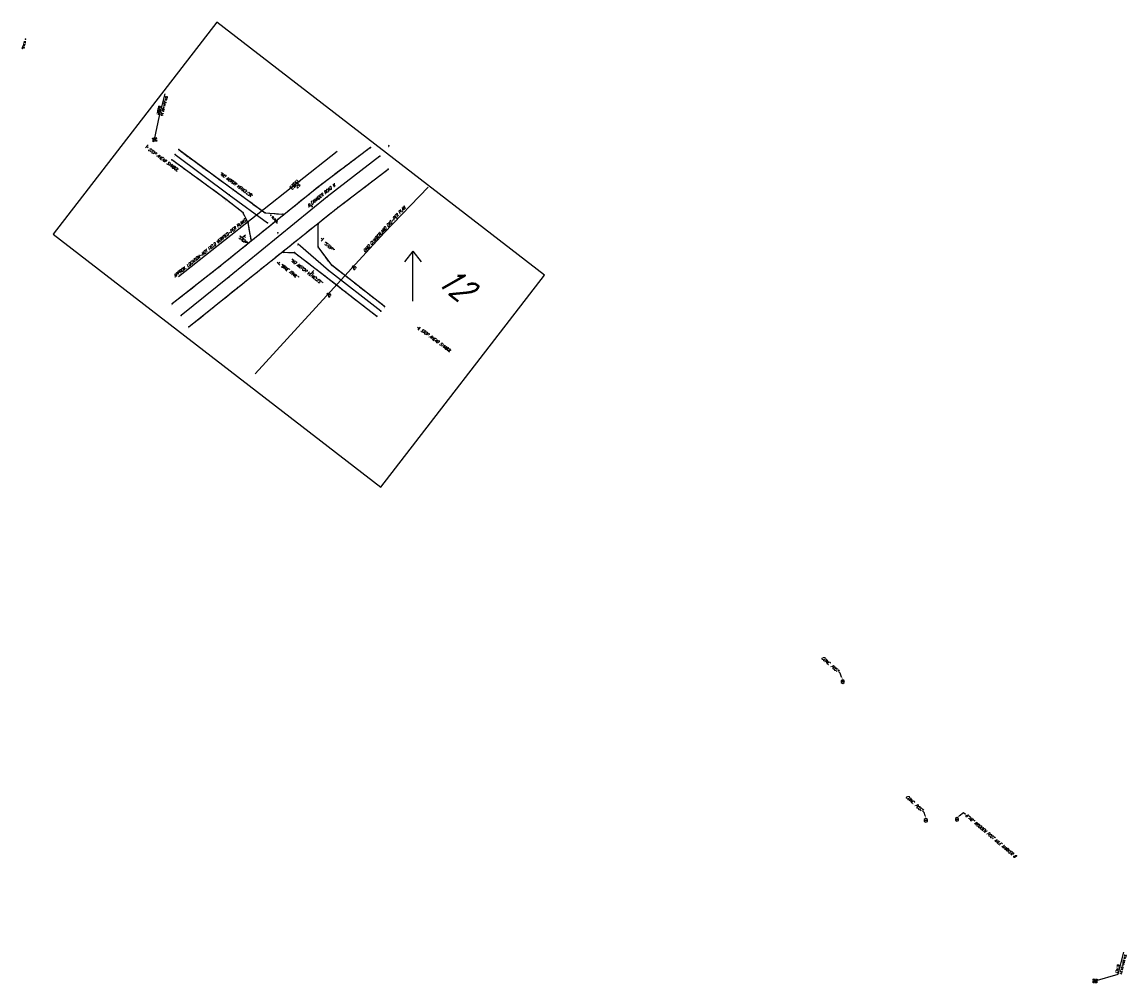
# Model space of a CAD drawing. Extents: x 0 to 213038, y 0 to 462006.
# Tile 39 of 106: x 178560 to 179466, y 415988 to 416777. Entities that reach past the tile are written whole.
import ezdxf
from ezdxf import colors
from ezdxf.entities.mleader import LeaderData, LeaderLine
from ezdxf.enums import TextEntityAlignment as Align
from ezdxf.math import Vec2, Vec3

# ---------------------------------------------------------------- set-up
doc = ezdxf.new("R2010")
doc.units = 0
doc.header["$LTSCALE"] = 20
doc.header["$MEASUREMENT"] = 0
doc.linetypes.add('PV_X_EP', pattern=[0.27, 0.22, -0.05])
doc.layers.get('0').update_dxf_attribs({"linetype": 'CONTINUOUS'})
for name, color, linetype in [('DT_X_BREAK_LINE', 4, 'CONTINUOUS'), ('DV_X_TEXT', 2, 'CONTINUOUS'), ('OFFSTA_LEAD', 7, 'CONTINUOUS'), ('OFFSTA_TEXT', 7, 'CONTINUOUS'), ('PNTDESC', 3, 'CONTINUOUS'), ('PNTELEV', 5, 'CONTINUOUS'), ('PNTNO', 7, 'CONTINUOUS'), ('PNTS_DTU-4-30-2025', 1, 'CONTINUOUS'), ('PNTS_DTU_COLLECTOR_7-21-25', 1, 'CONTINUOUS'), ('PNTS_MONBOXES', 1, 'CONTINUOUS'), ('PV_X_EOP', 240, 'PV_X_EP'), ('RD_X_BLOCKS', 1, 'CONTINUOUS'), ('RD_X_TEXT', 2, 'CONTINUOUS'), ('SC_SCRATCH-6', 6, 'CONTINUOUS'), ('SN_X_BLOCKS', 94, 'CONTINUOUS'), ('SN_X_TEXT', 2, 'CONTINUOUS'), ('SV_P_BLOCKS', 50, 'CONTINUOUS'), ('SV_X_CENTER_PAVT', 2, 'CONTINUOUS'), ('SV_X_MON_BLOCKS_FOUNDMARK', 7, 'CONTINUOUS'), ('UT_X_GAS_BLOCKS', 2, 'CONTINUOUS'), ('UT_X_GAS_PER_PLAN', 2, 'UT_X_GAS (Short)'), ('UT_X_GAS_TEXT', 2, 'CONTINUOUS'), ('UT_X_TELE_BLOCKS', 32, 'CONTINUOUS'), ('UT_X_TELE_PER TLM', 32, 'UT_X_TELEPHONE'), ('UT_X_TELE_TEXT', 32, 'CONTINUOUS')]:
    doc.layers.add(name, color=color, linetype=linetype)
doc.layers.add('SC_SCRATCH-5', color=5, linetype='CONTINUOUS', plot=False)
doc.styles.add('HY-278-M1|ROMANS', font='ROMANS.SHX')
doc.styles.add('LINETYPE', font='romans.shx', dxfattribs={"width": 0.9})
doc.styles.add('PTXT', font='TXT')
doc.styles.add('romans', font='romans.shx', dxfattribs={"width": 0.75, "oblique": 22.5})
doc.linetypes.add('UT_X_FOC', pattern='A,0.4,-0.13,0.4,-0.13,0.4,-0.13,0.4,-0.13,0.4,-0.13,0.4,["FOC",LINETYPE,S=0.1,R=0,X=0.06,Y=-0.05],-0.4', length=3.45)
doc.linetypes.add('UT_X_GAS (Short)', pattern='A,0.25,-0.15,0.25,-0.15,0.25,-0.15,0.25,-0.15,0.25,["G",LINETYPE,S=0.1,R=0,X=0.056,Y=-0.05],-0.2', length=2.05)
doc.linetypes.add('UT_X_TELEPHONE', pattern='A,0.3,-0.13,0.3,-0.13,0.3,-0.13,0.3,-0.13,0.3,["T",LINETYPE,S=0.1,R=0,X=0.062,Y=-0.05],-0.2', length=2.22)
doc.dimstyles.new('20 Scale Prop', dxfattribs={"dimscale": 20, "dimtxt": 0.14, "dimasz": 0.12, "dimexe": 0.05, "dimexo": 0.05, "dimgap": 0.05, "dimtad": 1, "dimzin": 0, "dimdsep": 46, "dimtxsty": 'romans', "dimcen": 0, "dimdle": 0.1, "dimclrd": 1, "dimclre": 1, "dimclrt": 7, "dimaunit": 1, "dimadec": 4, "dimazin": 0, "dimtfac": 1, "dimtmove": 0, "dimatfit": 1, "dimfxl": 1, "dimtvp": 1, "dimtolj": 1, "dimtzin": 0, "dimarcsym": 0})

# ---------------------------------------------------------------- blocks, each defined once
blk = doc.blocks.new('SRVPNO1')
at = {"layer": 'PNTDESC', "style": 'PTXT'}
blk.add_attdef('DESC2', text='', height=1, dxfattribs=at).set_placement((0, -1.75), align=Align.CENTER)
at = {"layer": 'PNTELEV', "style": 'PTXT'}
blk.add_attdef('ELEV2', (1.5, -0.5), '', height=1, dxfattribs=at)
at = {"layer": 'PNTNO', "style": 'PTXT'}
blk.add_attdef('PT#', text='', height=1, dxfattribs=at).set_placement((0, 0.75), align=Align.CENTER)
blk = doc.blocks.new('GMRK')
for p, q in [((0, 0), (-0.048, 0)), ((0, -0.05), (0, 0.05))]:
    blk.add_line(p, q)
at = {"flags": 128}
blk.add_lwpolyline([(0.124, 0.038), (0.123, 0.043), (0.12, 0.048), (0.115, 0.053), (0.108, 0.058), (0.103, 0.06), (0.099, 0.061), (0.093, 0.062), (0.082, 0.062), (0.077, 0.061), (0.074, 0.06), (0.07, 0.058), (0.062, 0.053), (0.057, 0.046), (0.054, 0.038), (0.052, 0.027), (0.05, 0.011), (0.05, -0.009), (0.051, -0.026), (0.055, -0.039), (0.061, -0.051), (0.066, -0.055), (0.072, -0.059), (0.082, -0.063), (0.093, -0.063), (0.104, -0.061), (0.108, -0.059), (0.112, -0.057), (0.116, -0.053), (0.12, -0.047), (0.124, -0.038), (0.124, -0.013), (0.103, -0.013)], dxfattribs=at)
blk = doc.blocks.new('MONBX')
at = {"flags": 128}
for points in [[(-0.075, 0.019), (-0.075, 0.075), (-0.019, 0.075)], [(-0.037, -0.05), (-0.037, 0.05), (0, -0.05), (0.037, 0.05), (0.037, -0.05)], [(0.018, 0.075), (0.075, 0.075), (0.075, 0.019)], [(-0.019, -0.075), (-0.075, -0.075), (-0.075, -0.019)], [(0.075, -0.019), (0.075, -0.075), (0.018, -0.075)]]:
    blk.add_lwpolyline(points, dxfattribs=at)
blk = doc.blocks.new('POST')
at = {"color": 32, "lineweight": -2}
for p, q in [((0, 0.075), (-0.065, 0.037)), ((-0.065, 0.037), (-0.065, -0.038)), ((0.065, 0.037), (0, 0.075)), ((0.065, -0.038), (0.065, 0.037)), ((-0.065, -0.038), (0, -0.075)), ((0, -0.075), (0.065, -0.038))]:
    blk.add_line(p, q, dxfattribs=at)
blk = doc.blocks.new('TPED')
for p, q in [((-0.0325, 0.05), (0.0325, 0.05)), ((0, -0.05), (0, 0.05))]:
    blk.add_line(p, q)
at = {"flags": 128}
for points in [[(-0.02, 0.075), (-0.075, 0.075), (-0.075, 0.02)], [(0.075, 0.02), (0.075, 0.075), (0.02, 0.075)], [(-0.075, -0.02), (-0.075, -0.075), (-0.02, -0.075)], [(0.02, -0.075), (0.075, -0.075), (0.075, -0.02)]]:
    blk.add_lwpolyline(points, dxfattribs=at)
blk.add_point((0, 0))
blk = doc.blocks.new('SGN1P')
for p, q in [((0, 0), (-0.08, 0)), ((0, 0.08), (0, -0.08))]:
    blk.add_line(p, q)
blk = doc.blocks.new('TMRK')
for p, q in [((0, 0), (-0.05, 0)), ((0, -0.05), (0, 0.05))]:
    blk.add_line(p, q)
at = {"flags": 128}
for points in [[(0.041, 0.062), (0.119, 0.062)], [(0.08, 0.062), (0.08, -0.063)], [(0.226, 0.062), (0.158, 0.062), (0.158, -0.063), (0.231, -0.063)], [(0.158, 0), (0.206, 0)], [(0.265, 0.062), (0.265, -0.063), (0.333, -0.063)]]:
    blk.add_lwpolyline(points, dxfattribs=at)
blk = doc.blocks.new('MNAILS')
h = blk.add_hatch(color=256)
edge = h.paths.add_edge_path()
edge.add_arc((0, 0), 0.0249, 0, 360)
at = {"flags": 128}
for points in [[(0.105, -0.04), (0.105, 0.04), (0.13, -0.04), (0.154, 0.04), (0.154, -0.04)], [(0.223, -0.04), (0.223, 0.04), (0.264, -0.04), (0.264, 0.04)], [(0.372, 0.034), (0.371, 0.036), (0.369, 0.037), (0.364, 0.039), (0.358, 0.04), (0.354, 0.04), (0.352, 0.04), (0.345, 0.038), (0.339, 0.034), (0.335, 0.029), (0.334, 0.024), (0.334, 0.02), (0.335, 0.015), (0.339, 0.011), (0.37, -0.008), (0.372, -0.01), (0.373, -0.013), (0.375, -0.017), (0.375, -0.02), (0.374, -0.024), (0.373, -0.027), (0.372, -0.03), (0.371, -0.032), (0.37, -0.034), (0.369, -0.036), (0.367, -0.038), (0.365, -0.039), (0.363, -0.039), (0.358, -0.04), (0.35, -0.04), (0.345, -0.039), (0.338, -0.034), (0.334, -0.031)], [(0.193, -0.029), (0.195, -0.029), (0.197, -0.031), (0.199, -0.033), (0.199, -0.036), (0.197, -0.039), (0.195, -0.04), (0.193, -0.04), (0.191, -0.039), (0.189, -0.036), (0.189, -0.033), (0.191, -0.031), (0.193, -0.029)], [(0.303, -0.029), (0.306, -0.029), (0.308, -0.031), (0.31, -0.033), (0.31, -0.036), (0.308, -0.039), (0.306, -0.04), (0.303, -0.04), (0.302, -0.039), (0.3, -0.036), (0.3, -0.033), (0.302, -0.031), (0.303, -0.029)], [(0.413, -0.029), (0.415, -0.029), (0.417, -0.031), (0.419, -0.033), (0.419, -0.036), (0.417, -0.039), (0.415, -0.04), (0.413, -0.04), (0.411, -0.039), (0.409, -0.036), (0.409, -0.033), (0.411, -0.031), (0.413, -0.029)]]:
    blk.add_lwpolyline(points, dxfattribs=at)

msp = doc.modelspace()

# ---------------------------------------------------------------- linework, layer by layer
at = {"layer": 'DT_X_BREAK_LINE'}
for points in [[(178845.56, 416674.12, 1153.88), (178802.93, 416641.86, 1152.91), (178722.18, 416576.6, 1150.5), (178682.82, 416545.63, 1150.17)], [(178688.14, 416672.35, 1150.84), (178732.89, 416639.6, 1150.97), (178759.17, 416620.41, 1151.37), (178773.54, 416619.4, 1151.95)], [(178747.79, 416598.3, 1151.25), (178745.17, 416612.16, 1151.17), (178741.16, 416620.52, 1151.16), (178727.18, 416631.36, 1151.14), (178682.44, 416664.09, 1150.96)], [(178696.47, 416526.72, 1150.05), (178736.79, 416559.19, 1150.58), (178818.95, 416624.97, 1152.19), (178860.12, 416656.33, 1153.13)], [(178857.2, 416543.5, 1150.58), (178813.79, 416577.35, 1150.98), (178802.71, 416592.41, 1151.09), (178802.62, 416611.04, 1151.75)], [(178774.45, 416588.09, 1151.4), (178783.25, 416587.83, 1151.15), (178808.17, 416568.74, 1150.88), (178850.79, 416535.7, 1150.81)]]:
    msp.add_polyline3d(points, dxfattribs=at)
at = {"layer": 'PNTS_DTU-4-30-2025'}
for p in [(178661.98, 416674.98, 1150.6), (178781.54, 416641.83, 1149.83), (178782.31, 416642.7, 1149.66), (178785.78, 416642.79, 1150.27), (178747.35, 416634.93, 1149.96), (178741.86, 416601.42, 1150.8), (178806.17, 416598.43, 1150.67), (178770.08, 416578.73, 1149.85), (178798.03, 416571.85, 1150.14), (178831.28, 416576.09, 1148.54), (178810.68, 416553.61, 1148.8), (178885.37, 416525.34, 1150.42), (179233.33, 416235.45, 1139.93), (179301.54, 416121.42, 1148.97), (179327.14, 416122.24, 1149.35)]:
    msp.add_point(p, dxfattribs=at)
at = {"layer": 'PNTS_DTU_COLLECTOR_7-21-25'}
for p in [(178562.51, 416763.1, 1151.02), (178685.29, 416668.25, 1151.01), (178688.14, 416672.35, 1150.84), (178845.56, 416674.12, 1153.88), (178860.75, 416675.51, 1153.77), (178682.44, 416664.09, 1150.96), (178853.24, 416667.02, 1153.7), (178860.12, 416656.33, 1153.13), (178802.93, 416641.86, 1152.91), (178729.64, 416635.31, 1151.13), (178732.89, 416639.6, 1150.97), (178809.95, 416633.61, 1152.85), (178727.18, 416631.36, 1151.14), (178797.61, 416625.72, 1152.41), (178818.95, 416624.97, 1152.19), (178741.16, 416620.52, 1151.16), (178759.17, 416620.41, 1151.37), (178763.7, 416618.63, 1151.53), (178773.54, 416619.4, 1151.95), (178745.17, 416612.16, 1151.17), (178760.96, 416612.12, 1151.48), (178802.62, 416611.04, 1151.75), (178747.79, 416598.3, 1151.25), (178769.44, 416604.06, 1151.94), (178774.45, 416588.09, 1151.4), (178783.25, 416587.83, 1151.15), (178786.16, 416594.67, 1151.31), (178802.71, 416592.41, 1151.09), (178722.18, 416576.6, 1150.5), (178808.17, 416568.74, 1150.88), (178811.12, 416573.23, 1151.03), (178813.79, 416577.35, 1150.98), (178729.61, 416567.93, 1150.92), (178736.79, 416559.19, 1150.58), (178682.82, 416545.63, 1150.17), (178857.2, 416543.5, 1150.58), (178690.06, 416536.15, 1150.36), (178850.79, 416535.7, 1150.81), (178854.02, 416539.79, 1150.8), (178696.47, 416526.72, 1150.05)]:
    msp.add_point(p, dxfattribs=at)
at = {"layer": 'PNTS_MONBOXES'}
for p in [(178668.4, 416680.61, 1150.96), (178668.4, 416680.6, 1150.96), (178668.4, 416680.59, 1150.96), (179440.51, 415989.69, 1149.3), (179440.52, 415989.69, 1149.3), (179440.52, 415989.67, 1149.32)]:
    msp.add_point(p, dxfattribs=at)
at = {"layer": 'PV_X_EOP', "flags": 128}
for points in [[(178845.56, 416674.12), (178802.93, 416641.86), (178722.18, 416576.6), (178682.82, 416545.63)], [(178688.14, 416672.35), (178732.89, 416639.6), (178759.17, 416620.41), (178775.01, 416619.3)], [(178747.96, 416597.43), (178745.17, 416612.16), (178741.16, 416620.52), (178727.18, 416631.36), (178682.44, 416664.09)], [(178696.47, 416526.72), (178736.79, 416559.19), (178818.95, 416624.97), (178860.12, 416656.33)], [(178857.2, 416543.5), (178813.79, 416577.35), (178802.71, 416592.41), (178802.62, 416611.9)], [(178772.93, 416588.13), (178783.25, 416587.83), (178808.17, 416568.74), (178850.79, 416535.7)]]:
    msp.add_lwpolyline(points, dxfattribs=at)
at = {"layer": 'SC_SCRATCH-5'}
msp.add_lwpolyline([(178988.55, 416569.24), (178719.52, 416777.14), (178585, 416603.06), (178854.03, 416395.16), (178988.55, 416569.24)], close=True, dxfattribs=at)
at = {"layer": 'SC_SCRATCH-6'}
msp.add_line((178880.33, 416548.01, -1149.15), (178880.33, 416588.89, -1149.15), dxfattribs=at)
at = {"layer": 'SC_SCRATCH-6', "elevation": -1149.15}
for points in [[(178880.33, 416588.89), (178873.54, 416580.16)], [(178880.33, 416588.89), (178887.13, 416580.16)]]:
    msp.add_lwpolyline(points, dxfattribs=at)
at = {"layer": 'SV_X_CENTER_PAVT', "linetype": 'Continuous', "flags": 128}
for points in [[(178685.29, 416668.25), (178729.64, 416635.31), (178760.96, 416612.12)], [(178853.24, 416667.02), (178809.95, 416633.61), (178729.61, 416567.93), (178690.06, 416536.15)], [(178854.02, 416539.79), (178811.12, 416573.23), (178786.16, 416594.67)]]:
    msp.add_lwpolyline(points, dxfattribs=at)
at = {"layer": 'UT_X_GAS_PER_PLAN', "elevation": 1148.54, "flags": 128}
msp.add_lwpolyline([(178751.03, 416488.28), (178785.89, 416526.55), (178856.98, 416604.15), (178892.86, 416641.46)], dxfattribs=at)
at = {"layer": 'UT_X_TELE_PER TLM', "linetype": 'UT_X_FOC', "elevation": 1149.66}
msp.add_lwpolyline([(178688.11, 416568.04), (178818.27, 416671.2)], dxfattribs=at)

# ---------------------------------------------------------------- block references
at = {"layer": 'PNTS_DTU-4-30-2025', "xscale": 0.2, "yscale": 0.2, "zscale": 0.2}
for p, values in [((178661.98, 416674.98, 1150.6), {'PT#': 'V287', 'ELEV2': '1150.595', 'DESC2': 'SIGNPB-STOP AHEAD'}), ((178781.54, 416641.83, 1149.83), {'PT#': 'V297', 'ELEV2': '1149.833', 'DESC2': 'TBOX'}), ((178782.31, 416642.7, 1149.66), {'PT#': 'V296', 'ELEV2': '1149.660', 'DESC2': 'TLM-PLASTIC'}), ((178785.78, 416642.79, 1150.27), {'PT#': 'V298', 'ELEV2': '1150.272', 'DESC2': 'TBOX'}), ((178747.35, 416634.93, 1149.96), {'PT#': 'V288', 'ELEV2': '1149.957', 'DESC2': 'SIGNPB-NO MOTOR VEHICLES'}), ((178741.86, 416601.42, 1150.8), {'PT#': 'V289', 'ELEV2': '1150.796', 'DESC2': 'SIGNPB-STOP'}), ((178806.17, 416598.43, 1150.67), {'PT#': 'V291', 'ELEV2': '1150.672', 'DESC2': 'SIGNPB-STOP'}), ((178770.08, 416578.73, 1149.85), {'PT#': 'V290', 'ELEV2': '1149.847', 'DESC2': 'SIGNPB-BIKE TRAIL'}), ((178798.03, 416571.85, 1150.14), {'PT#': 'V292', 'ELEV2': '1150.140', 'DESC2': 'SIGNPB-NO MOTOR VEHICLES'}), ((178831.28, 416576.09, 1148.54), {'PT#': 'V295', 'ELEV2': '1148.538', 'DESC2': 'GLM-PLASTIC'}), ((178810.68, 416553.61, 1148.8), {'PT#': 'V294', 'ELEV2': '1148.799', 'DESC2': 'GLM-PLASTIC'}), ((178885.37, 416525.34, 1150.42), {'PT#': 'V293', 'ELEV2': '1150.420', 'DESC2': 'SIGNPB-NO MOTOR VEHICLES'}), ((179233.33, 416235.45, 1139.93), {'PT#': 'V317', 'ELEV2': '1139.933', 'DESC2': 'POST-S66 N50 CONCRETE'}), ((179301.54, 416121.42, 1148.97), {'PT#': 'V300', 'ELEV2': '1148.974', 'DESC2': 'POST-CONCRETE'}), ((179327.14, 416122.24, 1149.35), {'PT#': 'V299', 'ELEV2': '1149.350', 'DESC2': 'POST-6"X6"WOODEN#8'})]:
    msp.add_blockref('SRVPNO1', p, dxfattribs=at).add_auto_attribs(values)
at = {"layer": 'PNTS_DTU_COLLECTOR_7-21-25', "xscale": 0.25, "yscale": 0.25, "zscale": 0.25, "rotation": 255.0059928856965}
for p, values in [((178562.51, 416763.1, 1151.02), {'PT#': 'CJM1_6', 'ELEV2': '1151.020', 'DESC2': 'MAGS'}), ((178685.29, 416668.25, 1151.01), {'PT#': 'CJM87', 'ELEV2': '1151.006', 'DESC2': 'CL ^ 1-BT'}), ((178688.14, 416672.35, 1150.84), {'PT#': 'CJM95', 'ELEV2': '1150.837', 'DESC2': 'EP ^ 1-BT'}), ((178845.56, 416674.12, 1153.88), {'PT#': 'CJM110', 'ELEV2': '1153.883', 'DESC2': 'EP ^ 1'}), ((178860.75, 416675.51, 1153.77), {'PT#': 'CJM124', 'ELEV2': '1153.770', 'DESC2': 'RAILROADSPIKE?'}), ((178682.44, 416664.09, 1150.96), {'PT#': 'CJM94', 'ELEV2': '1150.961', 'DESC2': 'EP ^ 2-BT'}), ((178853.24, 416667.02, 1153.7), {'PT#': 'CJM118', 'ELEV2': '1153.702', 'DESC2': 'CL ^ 1'}), ((178860.12, 416656.33, 1153.13), {'PT#': 'CJM117', 'ELEV2': '1153.126', 'DESC2': 'EP ^ 2'}), ((178802.93, 416641.86, 1152.91), {'PT#': 'CJM111', 'ELEV2': '1152.914', 'DESC2': 'EP'}), ((178729.64, 416635.31, 1151.13), {'PT#': 'CJM88', 'ELEV2': '1151.128', 'DESC2': 'CL-BT'}), ((178732.89, 416639.6, 1150.97), {'PT#': 'CJM96', 'ELEV2': '1150.975', 'DESC2': 'EP-BT'}), ((178809.95, 416633.61, 1152.85), {'PT#': 'CJM119', 'ELEV2': '1152.854', 'DESC2': 'CL'}), ((178727.18, 416631.36, 1151.14), {'PT#': 'CJM93', 'ELEV2': '1151.136', 'DESC2': 'EP-BT'}), ((178797.61, 416625.72, 1152.41), {'PT#': 'CJM123', 'ELEV2': '1152.411', 'DESC2': 'RAILROADSPIKE?'}), ((178818.95, 416624.97, 1152.19), {'PT#': 'CJM116', 'ELEV2': '1152.188', 'DESC2': 'EP'}), ((178741.16, 416620.52, 1151.16), {'PT#': 'CJM92', 'ELEV2': '1151.164', 'DESC2': 'EP-BT'}), ((178759.17, 416620.41, 1151.37), {'PT#': 'CJM97', 'ELEV2': '1151.373', 'DESC2': 'EP-BT'}), ((178763.7, 416618.63, 1151.53), {'PT#': 'CJM1_5', 'ELEV2': '1151.528', 'DESC2': 'MAGS'}), ((178773.54, 416619.4, 1151.95), {'PT#': 'CJM98', 'ELEV2': '1151.955', 'DESC2': 'EP ^ 2-BT'}), ((178745.17, 416612.16, 1151.17), {'PT#': 'CJM91', 'ELEV2': '1151.169', 'DESC2': 'EP-BT'}), ((178760.96, 416612.12, 1151.48), {'PT#': 'CJM89', 'ELEV2': '1151.485', 'DESC2': 'CL ^ 2-BT'}), ((178802.62, 416611.04, 1151.75), {'PT#': 'CJM109', 'ELEV2': '1151.750', 'DESC2': 'EP ^ 2-BT'}), ((178747.79, 416598.3, 1151.25), {'PT#': 'CJM90', 'ELEV2': '1151.253', 'DESC2': 'EP ^ 1-BT'}), ((178769.44, 416604.06, 1151.94), {'PT#': 'CJM122', 'ELEV2': '1151.938', 'DESC2': 'IND?'}), ((178774.45, 416588.09, 1151.4), {'PT#': 'CJM102', 'ELEV2': '1151.400', 'DESC2': 'EP ^ 1-BT'}), ((178783.25, 416587.83, 1151.15), {'PT#': 'CJM103', 'ELEV2': '1151.155', 'DESC2': 'EP-BT'}), ((178786.16, 416594.67, 1151.31), {'PT#': 'CJM101', 'ELEV2': '1151.311', 'DESC2': 'CL ^ 2-BT'}), ((178802.71, 416592.41, 1151.09), {'PT#': 'CJM108', 'ELEV2': '1151.087', 'DESC2': 'EP-BT'}), ((178813.79, 416577.35, 1150.98), {'PT#': 'CJM107', 'ELEV2': '1150.979', 'DESC2': 'EP-BT'}), ((178722.18, 416576.6, 1150.5), {'PT#': 'CJM112', 'ELEV2': '1150.503', 'DESC2': 'EP'}), ((178808.17, 416568.74, 1150.88), {'PT#': 'CJM104', 'ELEV2': '1150.884', 'DESC2': 'EP-BT'}), ((178811.12, 416573.23, 1151.03), {'PT#': 'CJM100', 'ELEV2': '1151.030', 'DESC2': 'CL-BT'}), ((178729.61, 416567.93, 1150.92), {'PT#': 'CJM120', 'ELEV2': '1150.919', 'DESC2': 'CL'}), ((178736.79, 416559.19, 1150.58), {'PT#': 'CJM115', 'ELEV2': '1150.584', 'DESC2': 'EP'}), ((178682.82, 416545.63, 1150.17), {'PT#': 'CJM113', 'ELEV2': '1150.172', 'DESC2': 'EP ^ 2'}), ((178857.2, 416543.5, 1150.58), {'PT#': 'CJM106', 'ELEV2': '1150.583', 'DESC2': 'EP ^ 1-BT'}), ((178690.06, 416536.15, 1150.36), {'PT#': 'CJM121', 'ELEV2': '1150.360', 'DESC2': 'CL ^ 2'}), ((178850.79, 416535.7, 1150.81), {'PT#': 'CJM105', 'ELEV2': '1150.814', 'DESC2': 'EP ^ 2-BT'}), ((178854.02, 416539.79, 1150.8), {'PT#': 'CJM99', 'ELEV2': '1150.802', 'DESC2': 'CL ^ 1-BT'}), ((178696.47, 416526.72, 1150.05), {'PT#': 'CJM114', 'ELEV2': '1150.053', 'DESC2': 'EP ^ 1'})]:
    msp.add_blockref('SRVPNO1', p, dxfattribs=at).add_auto_attribs(values)
at = {"layer": 'PNTS_MONBOXES', "xscale": 0.2, "yscale": 0.2, "zscale": 0.2}
for p, values in [((178668.4, 416680.61, 1150.96), {'PT#': 'V284', 'ELEV2': '1150.964', 'DESC2': 'MONBOX'}), ((178668.4, 416680.6, 1150.96), {'PT#': 'V285', 'ELEV2': '1150.963', 'DESC2': 'MONBOX'}), ((178668.4, 416680.59, 1150.96), {'PT#': 'V286', 'ELEV2': '1150.964', 'DESC2': 'MONBOX'}), ((179440.52, 415989.69, 1149.3), {'PT#': 'V301', 'ELEV2': '1149.296', 'DESC2': 'MONBOX'}), ((179440.51, 415989.69, 1149.3), {'PT#': 'V302', 'ELEV2': '1149.295', 'DESC2': 'MONBOX'}), ((179440.52, 415989.67, 1149.32), {'PT#': 'V303', 'ELEV2': '1149.315', 'DESC2': 'MONBOX'})]:
    msp.add_blockref('SRVPNO1', p, dxfattribs=at).add_auto_attribs(values)
at = {"layer": 'RD_X_BLOCKS', "xscale": 20, "yscale": 20, "zscale": 20}
for p in [(179233.33, 416235.45, 1139.93), (179233.33, 416235.45, 1139.93), (179301.54, 416121.42, 1148.97), (179301.54, 416121.42, 1148.97), (179327.14, 416122.24, 1149.35), (179327.14, 416122.24, 1149.35)]:
    msp.add_blockref('POST', p, dxfattribs=at)
at = {"layer": 'SC_SCRATCH-5', "xscale": 20, "yscale": 20, "zscale": 20, "rotation": 359.9701856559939}
msp.add_blockref('MONBX', (179440.51, 415989.69, 1149.3), dxfattribs=at)
at = {"layer": 'SC_SCRATCH-5', "xscale": 20, "yscale": 20, "zscale": 20}
msp.add_blockref('MONBX', (179440.52, 415989.69, 1149.3), dxfattribs=at)
at = {"layer": 'SN_X_BLOCKS', "xscale": 20, "yscale": 20, "zscale": 20}
for p, rotation in [((178661.98, 416674.98, 1150.6), 140.2024550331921), ((178747.35, 416634.93, 1149.96), 327.7335385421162), ((178741.86, 416601.42, 1150.8), 131.5984922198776), ((178806.17, 416598.43, 1150.67), 314.5134457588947), ((178770.08, 416578.73, 1149.85), 224.639417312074), ((178798.03, 416571.85, 1150.14), 135.5207092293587), ((178885.37, 416525.34, 1150.42), 321.3218447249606)]:
    msp.add_blockref('SGN1P', p, dxfattribs=dict(at, rotation=rotation))
at = {"layer": 'SV_P_BLOCKS', "xscale": 20, "yscale": 20, "zscale": 20}
for p, rotation in [((178562.51, 416763.1, 1151.02), 255.0059928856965), ((178763.7, 416618.63, 1151.53), 313.2156080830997)]:
    msp.add_blockref('MNAILS', p, dxfattribs=dict(at, rotation=rotation))
at = {"layer": 'SV_X_MON_BLOCKS_FOUNDMARK', "xscale": 20, "yscale": 20, "zscale": 20}
for p, rotation in [((178668.4, 416680.6, 1150.96), 189.2461986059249), ((179440.52, 415989.67, 1149.32), 172.6800670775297)]:
    msp.add_blockref('MONBX', p, dxfattribs=dict(at, rotation=rotation))
msp.add_blockref('MONBX', (179440.52, 415989.67, 1149.32), dxfattribs=at)
at = {"layer": 'UT_X_GAS_BLOCKS', "xscale": 20, "yscale": 20, "zscale": 20}
for p, rotation in [((178831.28, 416576.09, 1148.54), 322.9977384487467), ((178831.28, 416576.09, 1148.54), 322.9977384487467), ((178810.68, 416553.61, 1148.8), 322.4868251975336), ((178810.68, 416553.61, 1148.8), 322.4868251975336)]:
    msp.add_blockref('GMRK', p, dxfattribs=dict(at, rotation=rotation))
at = {"layer": 'UT_X_TELE_BLOCKS', "xscale": 20, "yscale": 20, "zscale": 20}
for name, p, rotation in [('TPED', (178781.54, 416641.83, 1149.83), 317.0610727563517), ('TPED', (178781.54, 416641.83, 1149.83), 317.0610727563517), ('TMRK', (178782.31, 416642.7, 1149.66), 47.26308978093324), ('TPED', (178785.78, 416642.79, 1150.27), 315.9441835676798), ('TPED', (178785.78, 416642.79, 1150.27), 315.9441835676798)]:
    msp.add_blockref(name, p, dxfattribs=dict(at, rotation=rotation))

# ---------------------------------------------------------------- texts
at = {"layer": 'DV_X_TEXT', "style": 'romans', "oblique": 22.5, "width": 0.75}
msp.add_text('ALEXANDER ROAD W.', height=2.4, rotation=38.97528, dxfattribs=at).set_placement((178794.96, 416624.8))
at = {"layer": 'OFFSTA_TEXT', "style": 'HY-278-M1|ROMANS'}
for s, p in [('STA.534+62.33', (178674.24, 416700.25)), ('0.00RT', (178670.75, 416701.15)), ('STA.524+24.27', (179461.45, 415995.28)), ('0.14LT', (179457.96, 415996.18))]:
    msp.add_text(s, height=1.6, rotation=255.52131, dxfattribs=at).set_placement(p, align=Align.MIDDLE_RIGHT)
at = {"layer": 'SC_SCRATCH-6', "style": 'romans', "oblique": 22.5, "width": 0.75}
msp.add_text('12', height=20, rotation=322.30382, dxfattribs=at).set_placement((178898.81, 416562.53, -72.17))
at = {"layer": 'SN_X_TEXT', "char_height": 2.4, "attachment_point": 1, "style": 'romans'}
for s, width, insert, rotation in [('STOP AHEAD SYMBOL', 29.1669, (178664.24, 416674.02), 323.81273), ('"NO MOTOR VEHICLES"', 32.103, (178722.65, 416654.4, 1150.14), 323.85472), ('"STOP"', 17.5208, (178737.78, 416602.57), 318.18991), ('"STOP"', 10.1601, (178808.3, 416597.46, 1150.67), 318.18991), ('"BIKE TRAIL"', 17.9601, (178772.59, 416579.12), 322.54748), ('"NO MOTOR VEHICLES"', 32.103, (178780.76, 416583.42, 1150.14), 322.28161), ('STOP AHEAD SYMBOL', 29.1669, (178888.08, 416525.44), 323.81273)]:
    msp.add_mtext_dynamic_manual_height_columns(s, width=width, gutter_width=12, heights=[0], dxfattribs=dict(at, insert=insert, rotation=rotation))
at = {"layer": 'UT_X_GAS_TEXT', "style": 'romans', "oblique": 22.5, "width": 0.75}
msp.add_text('OHIO CUMBERLAND GAS-PER PLAN ', height=2.4, rotation=47.50837, dxfattribs=at).set_placement((178841.01, 416587.78, 1148.54))
at = {"layer": 'UT_X_TELE_TEXT', "style": 'romans', "oblique": 22.5, "width": 0.75}
msp.add_text('APPROX. LOCATION-NOT FIELD VERIFIED-PER PLANS', height=2.4, rotation=38.40011, dxfattribs=at).set_placement((178685.11, 416567.29, 1149.66))

# ---------------------------------------------------------------- leaders
at = {"layer": 'OFFSTA_LEAD', "has_arrowhead": 0}
for points in [[(178668.4, 416680.6), (178672.33, 416700.08), (178677.01, 416718.19)], [(179440.52, 415989.67), (179459.55, 415995.11), (179464.22, 416013.22)]]:
    msp.add_leader(points, dimstyle='20 Scale Prop', override={"dimscale": 20, "dimasz": 0.1}, dxfattribs=at)
at = {"layer": 'RD_X_TEXT'}
ml = msp.add_multileader_mtext('Standard', dxfattribs=at)
ml.set_content('CONC. POST', color=256, style='romans')
ml.set_leader_properties(color=1, linetype='CONTINUOUS', lineweight=-1)
ml.build(insert=Vec2(0, 0))
ml.multileader.update_dxf_attribs({"text_right_attachment_type": 3, "dogleg_length": 0.1, "arrow_head_size": 2.4, "scale": 20})
ctx = ml.context
ctx.base_point, ctx.scale, ctx.char_height, ctx.arrow_head_size, ctx.landing_gap_size, ctx.plane_origin, ctx.plane_x_axis, ctx.plane_y_axis = Vec3(179215.99, 416255.81), 20, 2.4, 2.4, 0.6, Vec3(179228, 416232.96), Vec3(0.750445, -0.660933), Vec3(0.660933, 0.750445)
ctx.right_attachment, ctx.text_align_type = 3, 2
notes = []
notes.append((ctx, [(0, (1, 1, 0), (179231.26, 416242.37), (-0.750445, 0.660933), 2, [(0, [(179233.33, 416236.95)], 0, [])])]))
ctx.mtext.insert, ctx.mtext.text_direction, ctx.mtext.rotation, ctx.mtext.alignment, ctx.mtext.flow_direction = Vec3(179230.1, 416244.99), Vec3(0.750445, -0.660933), 5.561123, 3, 5
ml = msp.add_multileader_mtext('Standard', dxfattribs=at)
ml.set_content('CONC. POST', color=256, style='romans')
ml.set_leader_properties(color=1, linetype='CONTINUOUS', lineweight=-1)
ml.build(insert=Vec2(0, 0))
ml.multileader.update_dxf_attribs({"text_right_attachment_type": 3, "dogleg_length": 0.1, "arrow_head_size": 2.4, "scale": 20})
ctx = ml.context
ctx.base_point, ctx.scale, ctx.char_height, ctx.arrow_head_size, ctx.landing_gap_size, ctx.plane_origin, ctx.plane_x_axis, ctx.plane_y_axis = Vec3(179285.33, 416141.8, 1148.97), 20, 2.4, 2.4, 0.6, Vec3(179296.13, 416118.8, 1148.97), Vec3(0.733028, -0.680198), Vec3(0.680198, 0.733028)
ctx.right_attachment, ctx.text_align_type = 3, 2
notes.append((ctx, [(0, (1, 1, 0), (179300.24, 416127.96, 1148.97), (-0.733028, 0.680198), 2, [(0, [(179301.54, 416122.92, 1148.97)], 0, [])])]))
ctx.mtext.insert, ctx.mtext.text_direction, ctx.mtext.rotation, ctx.mtext.alignment, ctx.mtext.flow_direction = Vec3(179299.15, 416130.61, 1148.97), Vec3(0.733028, -0.680198), 5.535153, 3, 5
ml = msp.add_multileader_mtext('Standard', dxfattribs=at)
ml.set_content('6"X6" WOODEN POST MILE MARKER 8', color=256, style='romans')
ml.set_leader_properties(color=1, linetype='CONTINUOUS', lineweight=-1)
ml.build(insert=Vec2(0, 0))
ml.multileader.update_dxf_attribs({"text_right_attachment_type": 3, "dogleg_length": 0.1, "arrow_head_size": 2.4, "scale": 20})
ctx = ml.context
ctx.base_point, ctx.scale, ctx.char_height, ctx.arrow_head_size, ctx.landing_gap_size, ctx.plane_origin, ctx.plane_x_axis, ctx.plane_y_axis = Vec3(179334.02, 416126.55, 1149.35), 20, 2.4, 2.4, 0.6, Vec3(179327.47, 416127.44, 1149.35), Vec3(0.763186, -0.646178), Vec3(0.646178, 0.763186)
ctx.right_attachment = 3
notes.append((ctx, [(0, (1, 1, 0), (179332.5, 416127.84, 1149.35), (0.763186, -0.646178), 2, [(0, [(179327.14, 416123.74, 1149.35)], 0, [])])]))
ctx.mtext.insert, ctx.mtext.text_direction, ctx.mtext.rotation, ctx.mtext.flow_direction = Vec3(179335.26, 416127.07, 1149.35), Vec3(0.763186, -0.646178), 5.580619, 5
for ctx, leaders in notes:
    for number, flags, end, landing, length, lines in leaders:
        leader = LeaderData()
        leader.index, (leader.has_last_leader_line, leader.has_dogleg_vector, leader.attachment_direction) = number, flags
        leader.last_leader_point, leader.dogleg_vector, leader.dogleg_length = Vec3(end), Vec3(landing), length
        for number, points, colour, breaks in lines:
            line = LeaderLine()
            line.index, line.vertices, line.color, line.breaks = number, Vec3.list(points), colors.encode_raw_color(colour), breaks
            leader.lines.append(line)
        ctx.leaders.append(leader)

doc.saveas('drawing.dxf')
